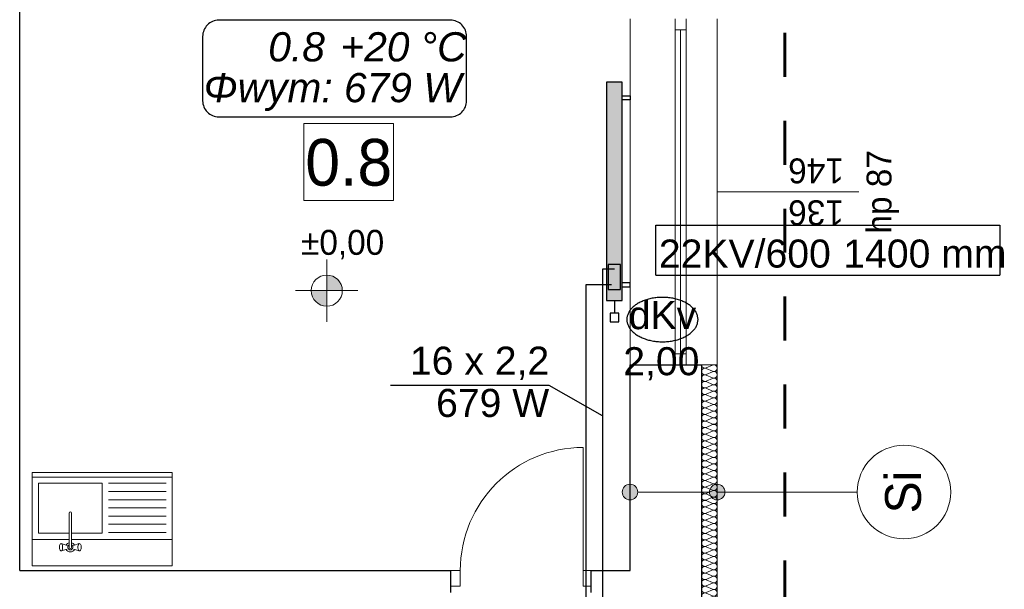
# Model space of a CAD drawing. Extents: x -497945 to -454853, y -17656 to 94650.
# Tile 21 of 62: x -485110 to -478786, y 42605 to 46259. Entities that reach past the tile are written whole.
import ezdxf
from ezdxf.lldxf.tags import DXFTag

# ---------------------------------------------------------------- set-up
doc = ezdxf.new("R2010")
doc.units = 0
doc.header["$MEASUREMENT"] = 0
doc.set_wipeout_variables(frame=1)
doc.linetypes.add('Dashed', pattern=[564.444447, 282.222223, -282.222223])
doc.layers.get('0').update_dxf_attribs({"color": 252})
for name, color, linetype in [('Arch opisy', 252, 'Continuous'), ('Inwent Izolacje', 252, 'Continuous'), ('INWENT RZĘDNE', 252, 'Continuous'), ('IS_Text_Armatury_podłączeniowej_grz._dolnozas.', 7, 'Continuous'), ('IS_Text_Armatury_Therm', 7, 'Continuous'), ('IS_Text_Konstrukcji', 7, 'Continuous'), ('IS_Text_Odbiornikow_Therm', 7, 'Continuous')]:
    doc.layers.add(name, color=color, linetype=linetype)
for name, color, linetype, lineweight in [('Arch opisy_Nr_Pióra__1', 252, 'Continuous', 25), ('Arch opisy_Nr_Pióra__21', 252, 'Continuous', 9), ('Inwent Izolacje_Nr_Pióra__2', 252, 'Continuous', 13), ('INWENT OPISY_Nr_Pióra__21', 252, 'Continuous', 9), ('INWENT RZĘDNE_Nr_Pióra__21', 252, 'Continuous', 9), ('INWENT wyposarzenie_Nr_Pióra__21', 252, 'Continuous', 9), ('INWENT. DRZWI_Nr_Pióra__5', 252, 'Continuous', 13), ('INWENT. OKNA_Nr_Pióra__21', 252, 'Continuous', 9), ('INWENT. OKNA_Nr_Pióra__5', 252, 'Continuous', 13), ('INWENT.ŚCIANY_Nr_Pióra__1', 252, 'Continuous', 25), ('INWENT.ŚCIANY_Nr_Pióra__20', 252, 'Continuous', 60), ('INWENT.ŚCIANY_Nr_Pióra__21', 252, 'Continuous', 9), ('INWENT.ŚCIANY_Nr_Pióra__3', 252, 'Continuous', 13)]:
    doc.layers.add(name, color=color, linetype=linetype, lineweight=lineweight)
for name, color, linetype, true_color in [('IS_Armatura_podłączeniowa_grz._dolnozas.', 7, 'SOLID', 0x000000), ('IS_Armatura_Therm', 7, 'SOLID', 0x000000), ('IS_Grafika', 7, 'SOLID', 0x000000), ('IS_Grzejniki_Plan_rzut', 7, 'SOLID', 0x000000), ('IS_Opisy_działek_Therm', 7, 'SOLID', 0x000000), ('IS_Powrót', 5, 'DASH', 0x0000ff), ('IS_Zasilanie', 1, 'SOLID', 0xff0000)]:
    doc.layers.add(name, color=color, linetype=linetype, true_color=true_color)
doc.styles.add('GENERATED_STYLE_1', font='txt')
doc.styles.add('GENERATED_STYLE_3', font='txt')
doc.styles.add('GENERATED_STYLE_5', font='txt')
doc.styles.get("Standard").update_dxf_attribs({"font": 'txt', "bigfont": 'BIGFONT.SHX'})
tags = doc.linetypes.add('DASH', pattern=[15, 10, -5]).pattern_tags.tags
tags[6:7] = [DXFTag(74, 4), DXFTag(75, 0), DXFTag(340, '0'), DXFTag(46, 0.0), DXFTag(50, 0.0), DXFTag(44, 0.0), DXFTag(45, 0.0)]
tags[4:5] = [DXFTag(74, 4), DXFTag(75, 0), DXFTag(340, '0'), DXFTag(46, 0.0), DXFTag(50, 0.0), DXFTag(44, 0.0), DXFTag(45, 0.0)]
tags = doc.linetypes.add('SOLID', pattern=[10, 10, 0]).pattern_tags.tags
tags[6:7] = [DXFTag(74, 4), DXFTag(75, 0), DXFTag(340, '0'), DXFTag(46, 0.0), DXFTag(50, 0.0), DXFTag(44, 0.0), DXFTag(45, 0.0)]
tags[4:5] = [DXFTag(74, 4), DXFTag(75, 0), DXFTag(340, '0'), DXFTag(46, 0.0), DXFTag(50, 0.0), DXFTag(44, 0.0), DXFTag(45, 0.0)]

# ---------------------------------------------------------------- blocks, each defined once
blk = doc.blocks.new('Izolacja cieplna 14_145', base_point=(-480730.2, 44044.5))
at = {"layer": 'Inwent Izolacje_Nr_Pióra__2', "linetype": 'Continuous'}
for p, q in [((-480660, 44042.8), (-480700.4, 44025.1)), ((-480700.4, 44021.6), (-480660, 44003.9)), ((-480660, 44000.4), (-480700.4, 43982.7)), ((-480700.4, 43979.2), (-480660, 43961.5)), ((-480660, 43958), (-480700.4, 43940.3)), ((-480700.4, 43936.8), (-480660, 43919.1)), ((-480660, 43915.6), (-480700.4, 43897.9)), ((-480700.4, 43894.4), (-480660, 43876.7)), ((-480660, 43873.2), (-480700.4, 43855.5)), ((-480700.4, 43852), (-480660, 43834.3)), ((-480660, 43830.8), (-480700.4, 43813.1)), ((-480700.4, 43809.6), (-480660, 43791.9)), ((-480660, 43788.4), (-480700.4, 43770.7)), ((-480700.4, 43767.2), (-480660, 43749.5)), ((-480660, 43746), (-480700.4, 43728.3)), ((-480700.4, 43724.8), (-480660, 43707.1)), ((-480660, 43703.6), (-480700.4, 43685.9)), ((-480700.4, 43682.4), (-480660, 43664.7)), ((-480660, 43661.2), (-480700.4, 43643.5)), ((-480700.4, 43640), (-480660, 43622.3)), ((-480660, 43618.8), (-480700.4, 43601.1)), ((-480700.4, 43597.6), (-480660, 43579.9)), ((-480660, 43576.4), (-480700.4, 43558.7)), ((-480700.4, 43555.2), (-480660, 43537.5)), ((-480660, 43534), (-480700.4, 43516.3)), ((-480700.4, 43512.8), (-480660, 43495.1)), ((-480660, 43491.6), (-480700.4, 43473.9)), ((-480700.4, 43470.4), (-480660, 43452.7)), ((-480660, 43449.2), (-480700.4, 43431.5)), ((-480700.4, 43428), (-480660, 43410.3)), ((-480660, 43406.8), (-480700.4, 43389.1)), ((-480700.4, 43385.6), (-480660, 43367.9)), ((-480660, 43364.4), (-480700.4, 43346.7)), ((-480700.4, 43343.2), (-480660, 43325.5)), ((-480660, 43322), (-480700.4, 43304.3)), ((-480700.4, 43300.8), (-480660, 43283.1)), ((-480660, 43279.6), (-480700.4, 43261.9)), ((-480700.4, 43258.4), (-480660, 43240.7)), ((-480660, 43237.2), (-480700.4, 43219.5)), ((-480700.4, 43216), (-480660, 43198.3)), ((-480660, 43194.8), (-480700.4, 43177.1)), ((-480700.4, 43173.6), (-480660, 43155.9)), ((-480660, 43152.4), (-480700.4, 43134.7)), ((-480700.4, 43131.2), (-480660, 43113.5)), ((-480660, 43110), (-480700.4, 43092.3)), ((-480700.4, 43088.8), (-480660, 43071.1)), ((-480660, 43067.6), (-480700.4, 43049.9)), ((-480700.4, 43046.4), (-480660, 43028.7)), ((-480660, 43025.2), (-480700.4, 43007.5)), ((-480700.4, 43004), (-480660, 42986.3)), ((-480660, 42982.8), (-480700.4, 42965.1)), ((-480700.4, 42961.6), (-480660, 42943.9)), ((-480660, 42940.4), (-480700.4, 42922.7)), ((-480700.4, 42919.2), (-480660, 42901.5)), ((-480660, 42898), (-480700.4, 42880.3)), ((-480700.4, 42876.8), (-480660, 42859.1)), ((-480660, 42855.6), (-480700.4, 42837.9)), ((-480700.4, 42834.4), (-480660, 42816.7)), ((-480660, 42813.2), (-480700.4, 42795.5)), ((-480700.4, 42792), (-480660, 42774.3)), ((-480660, 42770.8), (-480700.4, 42753.1)), ((-480700.4, 42749.6), (-480660, 42731.9)), ((-480660, 42728.4), (-480700.4, 42710.7)), ((-480700.4, 42707.2), (-480660, 42689.5)), ((-480660, 42686), (-480700.4, 42668.3)), ((-480700.4, 42664.8), (-480660, 42647.1)), ((-480660, 42643.6), (-480700.4, 42625.9)), ((-480700.4, 42622.4), (-480660, 42604.7)), ((-480660, 42601.2), (-480700.4, 42583.5)), ((-480700.4, 42580), (-480660, 42562.3)), ((-480660, 42558.8), (-480700.4, 42541.1)), ((-480700.4, 42537.6), (-480660, 42519.9)), ((-480660, 42516.4), (-480700.4, 42498.7)), ((-480700.4, 42495.2), (-480660, 42477.5)), ((-480660, 42474), (-480700.4, 42456.3)), ((-480700.4, 42452.8), (-480660, 42435.1)), ((-480660, 42431.6), (-480700.4, 42413.9)), ((-480700.4, 42410.4), (-480660, 42392.7)), ((-480660, 42389.2), (-480700.4, 42371.5)), ((-480700.4, 42368), (-480660, 42350.3)), ((-480660, 42346.8), (-480700.4, 42329.1)), ((-480700.4, 42325.6), (-480660, 42307.9)), ((-480660, 42304.4), (-480700.4, 42286.7)), ((-480700.4, 42283.2), (-480660, 42265.5)), ((-480660, 42262), (-480700.4, 42244.3)), ((-480700.4, 42240.8), (-480660, 42223.1)), ((-480660, 42219.6), (-480700.4, 42201.9)), ((-480700.4, 42198.4), (-480660, 42180.7)), ((-480660, 42177.2), (-480700.4, 42159.5)), ((-480700.4, 42156), (-480660, 42138.3)), ((-480660, 42134.8), (-480700.4, 42117.1)), ((-480700.4, 42113.6), (-480660, 42095.9)), ((-480660, 42092.4), (-480700.4, 42074.7)), ((-480700.4, 42071.2), (-480660, 42053.5)), ((-480660, 42050), (-480700.4, 42032.3)), ((-480700.4, 42028.8), (-480660, 42011.1)), ((-480660, 42007.6), (-480700.4, 41989.9)), ((-480700.4, 41986.4), (-480660, 41968.7)), ((-480660, 41965.2), (-480700.4, 41947.5)), ((-480700.4, 41944), (-480660, 41926.3))]:
    blk.add_line(p, q, dxfattribs=at)
for centre, start_param, end_param in [((-480708.9, 44002.1), 1.158004, 5.125183), ((-480708.9, 44044.5), 3.141593, 5.125182), ((-480651.5, 44023.3), 4.299595, 8.266775), ((-480708.9, 43959.7), 1.158004, 5.125183), ((-480651.5, 43980.9), 4.299595, 8.266775), ((-480651.5, 43938.5), 4.299595, 8.266775), ((-480708.9, 43917.3), 1.158004, 5.125183), ((-480708.9, 43874.9), 1.158004, 5.125183), ((-480651.5, 43896.1), 4.299595, 8.266775), ((-480708.9, 43832.5), 1.158004, 5.125183), ((-480651.5, 43853.7), 4.299595, 8.266775), ((-480651.5, 43811.3), 4.299595, 8.266775), ((-480708.9, 43790.1), 1.158004, 5.125183), ((-480708.9, 43747.7), 1.158004, 5.125183), ((-480651.5, 43768.9), 4.299595, 8.266775), ((-480708.9, 43705.3), 1.158004, 5.125183), ((-480651.5, 43726.5), 4.299595, 8.266775), ((-480651.5, 43684.1), 4.299595, 8.266775), ((-480708.9, 43662.9), 1.158004, 5.125183), ((-480708.9, 43620.5), 1.158004, 5.125183), ((-480651.5, 43641.7), 4.299595, 8.266775), ((-480708.9, 43578.1), 1.158004, 5.125183), ((-480651.5, 43599.3), 4.299595, 8.266775), ((-480651.5, 43556.9), 4.299595, 8.266775), ((-480708.9, 43535.7), 1.158004, 5.125183), ((-480708.9, 43493.3), 1.158004, 5.125183), ((-480651.5, 43514.5), 4.299595, 8.266775), ((-480708.9, 43450.9), 1.158004, 5.125183), ((-480651.5, 43472.1), 4.299595, 8.266775), ((-480651.5, 43429.7), 4.299595, 8.266775), ((-480708.9, 43408.5), 1.158004, 5.125183), ((-480708.9, 43366.1), 1.158004, 5.125183), ((-480651.5, 43387.3), 4.299595, 8.266775), ((-480708.9, 43323.7), 1.158004, 5.125183), ((-480651.5, 43344.9), 4.299595, 8.266775), ((-480651.5, 43302.5), 4.299595, 8.266775), ((-480708.9, 43281.3), 1.158004, 5.125183), ((-480708.9, 43238.9), 1.158004, 5.125183), ((-480651.5, 43260.1), 4.299595, 8.266775), ((-480708.9, 43196.5), 1.158004, 5.125183), ((-480651.5, 43217.7), 4.299595, 8.266775), ((-480651.5, 43175.3), 4.299595, 8.266775), ((-480708.9, 43154.1), 1.158004, 5.125183), ((-480708.9, 43111.7), 1.158004, 5.125183), ((-480651.5, 43132.9), 4.299595, 8.266775), ((-480708.9, 43069.3), 1.158004, 5.125183), ((-480651.5, 43090.5), 4.299595, 8.266775), ((-480651.5, 43048.1), 4.299595, 8.266775), ((-480708.9, 43026.9), 1.158004, 5.125183), ((-480708.9, 42984.5), 1.158004, 5.125183), ((-480651.5, 43005.7), 4.299595, 8.266775), ((-480708.9, 42942.1), 1.158004, 5.125183), ((-480651.5, 42963.3), 4.299595, 8.266775), ((-480651.5, 42920.9), 4.299595, 8.266775), ((-480708.9, 42899.7), 1.158004, 5.125183), ((-480708.9, 42857.3), 1.158004, 5.125183), ((-480651.5, 42878.5), 4.299595, 8.266775), ((-480708.9, 42814.9), 1.158004, 5.125183), ((-480651.5, 42836.1), 4.299595, 8.266775), ((-480651.5, 42793.7), 4.299595, 8.266775), ((-480708.9, 42772.5), 1.158004, 5.125183), ((-480708.9, 42730.1), 1.158004, 5.125183), ((-480651.5, 42751.3), 4.299595, 8.266775), ((-480708.9, 42687.7), 1.158004, 5.125183), ((-480651.5, 42708.9), 4.299595, 8.266775), ((-480651.5, 42666.5), 4.299595, 8.266775), ((-480708.9, 42645.3), 1.158004, 5.125183), ((-480708.9, 42602.9), 1.158004, 5.125183), ((-480651.5, 42624.1), 4.299595, 8.266775), ((-480708.9, 42560.5), 1.158004, 5.125183), ((-480651.5, 42581.7), 4.299595, 8.266775), ((-480651.5, 42539.3), 4.299595, 8.266775), ((-480708.9, 42518.1), 1.158004, 5.125183), ((-480708.9, 42475.7), 1.158004, 5.125183), ((-480651.5, 42496.9), 4.299595, 8.266775), ((-480708.9, 42433.3), 1.158004, 5.125183), ((-480651.5, 42454.5), 4.299595, 8.266775), ((-480651.5, 42412.1), 4.299595, 8.266775), ((-480708.9, 42390.9), 1.158004, 5.125183), ((-480708.9, 42348.5), 1.158004, 5.125183), ((-480651.5, 42369.7), 4.299595, 8.266775), ((-480708.9, 42306.1), 1.158004, 5.125183), ((-480651.5, 42327.3), 4.299595, 8.266775), ((-480651.5, 42284.9), 4.299595, 8.266775), ((-480708.9, 42263.7), 1.158004, 5.125183), ((-480651.5, 42242.5), 4.299595, 8.266775), ((-480708.9, 42221.3), 1.158004, 5.125183), ((-480708.9, 42178.9), 1.158004, 5.125183), ((-480651.5, 42200.1), 4.299595, 8.266775), ((-480708.9, 42136.5), 1.158004, 5.125183), ((-480651.5, 42157.7), 4.299595, 8.266775), ((-480651.5, 42115.3), 4.299595, 8.266775), ((-480708.9, 42094.1), 1.158004, 5.125183), ((-480708.9, 42051.7), 1.158004, 5.125183), ((-480651.5, 42072.9), 4.299595, 8.266775), ((-480708.9, 42009.3), 1.158004, 5.125183), ((-480651.5, 42030.5), 4.299595, 8.266775), ((-480651.5, 41988.1), 4.299595, 8.266775), ((-480708.9, 41966.9), 1.158004, 5.125183), ((-480708.9, 41924.5), 1.158004, 3.141593), ((-480651.5, 41945.7), 4.299595, 8.266775)]:
    blk.add_ellipse(centre, major_axis=(21.3, 0), ratio=0.996812, start_param=start_param, end_param=end_param, dxfattribs=at)
blk = doc.blocks.new('Koty wysokościowe_9', base_point=(-483138, 44520.8))
at = {"layer": 'INWENT RZĘDNE_Nr_Pióra__21', "linetype": 'Continuous'}
for points in [[(-483138, 44520.8), (-483038, 44520.8), (-483045.6, 44559), (-483067.3, 44591.5), (-483099.8, 44613.1), (-483138, 44620.8)], [(-483138, 44520.8), (-483238, 44520.8), (-483230.4, 44482.5), (-483208.7, 44450), (-483176.3, 44428.4), (-483138, 44420.8)]]:
    blk.add_hatch(color=256, dxfattribs=at).paths.add_polyline_path(points, flags=0)
for p, q in [((-483138, 44320.8), (-483138, 44720.8)), ((-483338, 44520.8), (-482938, 44520.8))]:
    blk.add_line(p, q, dxfattribs=at)
blk.add_circle((-483138, 44520.8), 100, dxfattribs=at)
at = {"layer": 'INWENT RZĘDNE_Nr_Pióra__21', "insert": (-483302.8, 44720.8), "char_height": 160, "attachment_point": 7, "style": 'GENERATED_STYLE_1'}
blk.add_mtext('{±0,00}', dxfattribs=at)
blk = doc.blocks.new('Linia_101', base_point=(-481190.2, 43228.4))
at = {"layer": 'Arch opisy_Nr_Pióra__21', "linetype": 'Continuous'}
for points in [[(-481140.2, 43228.4), (-481144, 43247.5), (-481154.8, 43263.7), (-481171.1, 43274.5), (-481190.2, 43278.4), (-481209.3, 43274.5), (-481225.5, 43263.7), (-481236.4, 43247.5), (-481240.2, 43228.4), (-481236.4, 43209.2), (-481225.5, 43193), (-481209.3, 43182.2), (-481190.2, 43178.4), (-481171.1, 43182.2), (-481154.8, 43193), (-481144, 43209.2)], [(-480580.2, 43228.4), (-480584, 43247.5), (-480594.8, 43263.7), (-480611.1, 43274.5), (-480630.2, 43278.4), (-480649.3, 43274.5), (-480665.5, 43263.7), (-480676.4, 43247.5), (-480680.2, 43228.4), (-480676.4, 43209.2), (-480665.5, 43193), (-480649.3, 43182.2), (-480630.2, 43178.4), (-480611.1, 43182.2), (-480594.8, 43193), (-480584, 43209.2)]]:
    blk.add_hatch(color=256, dxfattribs=at).paths.add_polyline_path(points, flags=0)
blk.add_line((-481140.2, 43228.4), (-480680.2, 43228.4), dxfattribs=at)
for centre in [(-481190.2, 43228.4), (-480630.2, 43228.4)]:
    blk.add_circle(centre, 50, dxfattribs=at)
blk = doc.blocks.new('Linia_102', base_point=(-480630.2, 43228.4))
at = {"layer": 'Arch opisy_Nr_Pióra__21', "linetype": 'Continuous'}
blk.add_line((-480630.2, 43228.4), (-479730.4, 43228.4), dxfattribs=at)
blk.add_circle((-479430.4, 43228.4), 300, dxfattribs=at)
blk = doc.blocks.new('A$C685E8BDF')
at = {"layer": 'INWENT wyposarzenie_Nr_Pióra__21', "color": 252, "linetype": 'Continuous'}
for p, q in [((-13200, 14990), (-13200, 14940)), ((-13200, 14990), (-12300, 14990)), ((-13200, 14990), (-13200, 14390)), ((-12300, 14990), (-12300, 14940)), ((-12300, 14990), (-12300, 14390)), ((-13200, 14960), (-12300, 14960)), ((-13200, 14560), (-13200, 14960)), ((-12300, 14960), (-12300, 14560)), ((-13160, 14920), (-13160, 14600)), ((-12750, 14920), (-13160, 14920)), ((-12750, 14600), (-12750, 14920)), ((-12710, 14920), (-12340, 14920)), ((-12710, 14867.5), (-12340, 14867.5)), ((-12710, 14815), (-12340, 14815)), ((-12710, 14762.5), (-12340, 14762.5)), ((-12962.9, 14508.6), (-12962.9, 14728.9)), ((-12947.1, 14728.9), (-12947.1, 14508.6)), ((-12710, 14710), (-12340, 14710)), ((-12710, 14657.5), (-12340, 14657.5)), ((-12962.9, 14560), (-13200, 14560)), ((-13160, 14600), (-12962.9, 14600)), ((-12947.1, 14600), (-12750, 14600)), ((-12300, 14560), (-12947.1, 14560)), ((-12710, 14605), (-12340, 14605)), ((-13025, 14513.5), (-13024.1, 14520)), ((-13025, 14506.5), (-13025, 14513.5)), ((-13024.1, 14500), (-13025, 14506.5)), ((-13024.1, 14520), (-13022.6, 14525.3)), ((-13022.6, 14494.7), (-13024.1, 14500)), ((-13022.6, 14525.3), (-13020.6, 14528.8)), ((-13020.6, 14491.2), (-13022.6, 14494.7)), ((-13015.4, 14532.6), (-13020.6, 14528.8)), ((-13015.4, 14487.4), (-13020.6, 14491.2)), ((-13015.4, 14532.6), (-13012.6, 14534)), ((-13012.6, 14486), (-13015.4, 14487.4)), ((-13012.6, 14534), (-13009.8, 14532.6)), ((-12975.1, 14522), (-13012.6, 14534)), ((-12975.1, 14498), (-13012.6, 14486)), ((-13009.8, 14487.4), (-13012.6, 14486)), ((-13009.8, 14532.6), (-13007.3, 14528.4)), ((-13007.3, 14491.6), (-13009.8, 14487.4)), ((-13007.3, 14528.4), (-13005.5, 14522)), ((-13005.5, 14498), (-13007.3, 14491.6)), ((-13005.5, 14522), (-13004.5, 14514.2)), ((-13004.5, 14505.8), (-13005.5, 14498)), ((-13004.5, 14514.2), (-13004.5, 14505.8)), ((-12934.9, 14522), (-12897.4, 14534)), ((-12934.9, 14498), (-12897.4, 14486)), ((-12905.5, 14514.2), (-12904.5, 14522)), ((-12905.5, 14505.8), (-12905.5, 14514.2)), ((-12904.5, 14498), (-12905.5, 14505.8)), ((-12904.5, 14522), (-12902.7, 14528.4)), ((-12902.7, 14491.6), (-12904.5, 14498)), ((-12902.7, 14528.4), (-12900.2, 14532.6)), ((-12900.2, 14487.4), (-12902.7, 14491.6)), ((-12900.2, 14532.6), (-12897.4, 14534)), ((-12897.4, 14486), (-12900.2, 14487.4)), ((-12897.4, 14534), (-12894.6, 14532.6)), ((-12894.6, 14487.4), (-12897.4, 14486)), ((-12894.6, 14532.6), (-12889.4, 14528.8)), ((-12894.6, 14487.4), (-12889.4, 14491.2)), ((-12889.4, 14528.8), (-12887.4, 14525.3)), ((-12887.4, 14494.7), (-12889.4, 14491.2)), ((-12887.4, 14525.3), (-12885.9, 14520)), ((-12885.9, 14500), (-12887.4, 14494.7)), ((-12885.9, 14520), (-12885, 14513.5)), ((-12885, 14506.5), (-12885.9, 14500)), ((-12885, 14513.5), (-12885, 14506.5)), ((-12300, 14390), (-13200, 14390))]:
    blk.add_line(p, q, dxfattribs=at)
for centre, radius, start, end in [((-12955, 14728.9), 7.88, 0, 180), ((-12955, 14510), 30, 105.22531, 152.02347), ((-12955, 14510), 30, 207.97653, 332.02347), ((-12955, 14510), 16.8, 118.05488, 61.94512), ((-12955, 14510), 8, 190, 350), ((-12955, 14510), 30, 27.97653, 74.77469)]:
    blk.add_arc(centre, radius, start, end, dxfattribs=at)
at = {"layer": 'INWENT. DRZWI_Nr_Pióra__5', "color": 252, "linetype": 'Continuous'}
for p, q in [((-9660, 14360), (-9660, 15150)), ((-10510, 14360), (-10450, 14360)), ((-10450, 14360), (-10450, 14260)), ((-9610, 14360), (-9660, 14360)), ((-9660, 14360), (-9660, 14260)), ((-10450, 14260), (-10510, 14260)), ((-9660, 14260), (-9610, 14260))]:
    blk.add_line(p, q, dxfattribs=at)
blk.add_arc((-9660, 14360), 790, 90, 180, dxfattribs=at)
at = {"layer": 'INWENT. OKNA_Nr_Pióra__5', "color": 252, "linetype": 'Continuous'}
for p, q in [((-9070, 15680), (-9070, 17900)), ((-9000, 15680), (-9000, 17900)), ((-9070, 17830), (-9000, 17830)), ((-9035, 15750), (-9035, 17830)), ((-8800, 16790), (-7890, 16790)), ((-9070, 15750), (-9000, 15750)), ((-9070, 15680), (-9000, 15680))]:
    blk.add_line(p, q, dxfattribs=at)
at = {"layer": 'INWENT.ŚCIANY_Nr_Pióra__1', "color": 252, "linetype": 'Continuous'}
for p, q in [((-13280, 14360), (-13280, 18240)), ((-9360, 14360), (-9360, 15680)), ((-9360, 15680), (-8900, 15680)), ((-8900, 15680), (-8900, 13560)), ((-13280, 14360), (-10510, 14360)), ((-10510, 14220), (-10510, 14360)), ((-9610, 14220), (-9610, 14360)), ((-9610, 14360), (-9360, 14360))]:
    blk.add_line(p, q, dxfattribs=at)
at = {"layer": 'INWENT.ŚCIANY_Nr_Pióra__20', "color": 252, "linetype": 'Dashed'}
blk.add_line((-8366.5, 13577.7), (-8366.5, 18719.4), dxfattribs=at)
at = {"layer": 'INWENT.ŚCIANY_Nr_Pióra__21', "color": 252, "linetype": 'Continuous'}
for p, q in [((-9360, 15680), (-9360, 17900)), ((-8800, 15680), (-8800, 17900))]:
    blk.add_line(p, q, dxfattribs=at)
at = {"layer": 'INWENT.ŚCIANY_Nr_Pióra__3', "color": 252, "linetype": 'Continuous'}
for p, q in [((-8800, 15680), (-8900, 15680)), ((-8800, 13560), (-8800, 15680))]:
    blk.add_line(p, q, dxfattribs=at)
at = {"layer": 'Arch opisy', "color": 252, "linetype": 'Continuous'}
for name, p in [('Linia_102', (-8800, 14863.8)), ('Linia_101', (-9360, 14863.8))]:
    blk.add_blockref(name, p, dxfattribs=at)
at = {"layer": 'Inwent Izolacje', "color": 252, "linetype": 'Continuous', "lineweight": 13}
blk.add_blockref('Izolacja cieplna 14_145', (-8900, 15680), dxfattribs=at)
at = {"layer": 'INWENT RZĘDNE', "color": 252}
blk.add_blockref('Koty wysokościowe_9', (-11307.8, 16156.2), dxfattribs=at)
at = {"layer": 'Arch opisy_Nr_Pióra__1', "color": 252, "linetype": 'Continuous', "insert": (-7721.6, 14863.8), "char_height": 230, "attachment_point": 2, "rotation": 90, "style": 'GENERATED_STYLE_5'}
blk.add_mtext('{Si}', dxfattribs=at)
at = {"layer": 'INWENT. OKNA_Nr_Pióra__21', "color": 252, "linetype": 'Continuous', "insert": (-7840.6, 16790), "char_height": 160, "attachment_point": 2, "rotation": 90, "style": 'GENERATED_STYLE_5'}
blk.add_mtext('{hp 87}', dxfattribs=at)
at = {"layer": 'INWENT. OKNA_Nr_Pióra__21', "color": 252, "linetype": 'Continuous', "insert": (-8165, 16575.8), "char_height": 160, "width": 709.227, "attachment_point": 2, "rotation": 180, "line_spacing_factor": 1.007581, "style": 'GENERATED_STYLE_5'}
blk.add_mtext('{136\\P146}', dxfattribs=at)
at = {"color": 252, "linetype": 'Continuous', "ltscale": 1940483.323838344}
blk.add_wipeout([(-11454.7, 17227.6), (-10878.7, 17227.6), (-10878.7, 16733.5), (-11454.7, 16733.5)], dxfattribs=at).dxf.layer = 'INWENT OPISY_Nr_Pióra__21'
at = {"layer": 'INWENT OPISY_Nr_Pióra__21', "color": 252, "linetype": 'Continuous', "flags": 128}
blk.add_lwpolyline([(-11454.7, 17227.6), (-10878.7, 17227.6), (-10878.7, 16733.5), (-11454.7, 16733.5)], close=True, dxfattribs=at)
at = {"layer": 'INWENT OPISY_Nr_Pióra__21', "color": 252, "linetype": 'Continuous', "insert": (-11166.7, 16825.3), "char_height": 300, "attachment_point": 8, "style": 'GENERATED_STYLE_3'}
blk.add_mtext('{0.8 }', dxfattribs=at)

msp = doc.modelspace()

# ---------------------------------------------------------------- block references
msp.add_blockref('A$C685E8BDF', (-471830.2, 28364.5))

# ---------------------------------------------------------------- next in the draw order: hatches: boundary and pattern name
at = {"layer": 'IS_Grzejniki_Plan_rzut', "ltscale": 10}
msp.add_hatch(color=1, dxfattribs=at).paths.add_polyline_path([(-481240.2, 44458.4), (-481240.2, 45858.4), (-481340.2, 45858.4), (-481340.2, 44458.4)])

# ---------------------------------------------------------------- next in the draw order: linework, layer by layer
at = {"layer": 'IS_Armatura_podłączeniowa_grz._dolnozas.', "ltscale": 10}
for p, q in [((-481250.2, 44688.4), (-481330.2, 44688.4)), ((-481330.2, 44688.4), (-481330.2, 44528.4)), ((-481250.2, 44528.4), (-481250.2, 44688.4)), ((-481330.2, 44528.4), (-481250.2, 44528.4)), ((-481250.2, 44528.4), (-481250.2, 44528.4))]:
    msp.add_line(p, q, dxfattribs=at)
at = {"layer": 'IS_Armatura_Therm', "ltscale": 10}
for p, q in [((-481290.2, 44458.4), (-481290.2, 44375.9)), ((-481317.7, 44375.9), (-481317.7, 44320.9)), ((-481262.7, 44375.9), (-481317.7, 44375.9)), ((-481262.7, 44320.9), (-481262.7, 44375.9)), ((-481317.7, 44320.9), (-481262.7, 44320.9))]:
    msp.add_line(p, q, dxfattribs=at)
at = {"layer": 'IS_Grafika', "ltscale": 10}
for points, knots in [([(-480981.8, 44477.6), (-480993.1, 44477.6), (-481015.2, 44476.6), (-481047.5, 44472.2), (-481077.9, 44465), (-481106, 44455.3), (-481131.6, 44443.4), (-481154.2, 44429.4), (-481173.7, 44413.6), (-481189.5, 44396), (-481201.3, 44376.9), (-481208.7, 44356.5), (-481210.4, 44342.3), (-481210.4, 44335.2)], [0, 0, 0, 0, 33.820751, 66.377485, 97.574694, 127.310825, 155.494451, 182.06523, 207.022198, 230.462212, 252.629435, 273.96892, 295.161092, 295.161092, 295.161092, 295.161092]), ([(-480753.2, 44335.2), (-480753.2, 44342.3), (-480754.9, 44356.5), (-480762.3, 44376.9), (-480774.1, 44396), (-480789.9, 44413.6), (-480809.4, 44429.4), (-480832, 44443.4), (-480857.6, 44455.3), (-480885.7, 44465), (-480916.1, 44472.2), (-480948.4, 44476.6), (-480970.5, 44477.6), (-480981.8, 44477.6)], [0, 0, 0, 0, 21.192173, 42.531657, 64.69888, 88.138895, 113.095862, 139.666641, 167.850267, 197.586398, 228.783608, 261.340341, 295.161092, 295.161092, 295.161092, 295.161092]), ([(-481210.4, 44335.2), (-481210.4, 44328.1), (-481208.7, 44313.9), (-481201.3, 44293.5), (-481189.5, 44274.4), (-481173.7, 44256.8), (-481154.2, 44241), (-481131.6, 44227), (-481106, 44215.1), (-481077.9, 44205.4), (-481047.5, 44198.2), (-481015.2, 44193.8), (-480993.1, 44192.8), (-480981.8, 44192.8)], [0, 0, 0, 0, 21.192173, 42.531657, 64.69888, 88.138895, 113.095862, 139.666641, 167.850267, 197.586398, 228.783608, 261.340341, 295.161092, 295.161092, 295.161092, 295.161092]), ([(-480981.8, 44192.8), (-480970.5, 44192.8), (-480948.4, 44193.8), (-480916.1, 44198.2), (-480885.7, 44205.4), (-480857.6, 44215.1), (-480832, 44227), (-480809.4, 44241), (-480789.9, 44256.8), (-480774.1, 44274.4), (-480762.3, 44293.5), (-480754.9, 44313.9), (-480753.2, 44328.1), (-480753.2, 44335.2)], [0, 0, 0, 0, 33.820751, 66.377485, 97.574694, 127.310825, 155.494451, 182.06523, 207.022198, 230.462212, 252.629435, 273.96892, 295.161092, 295.161092, 295.161092, 295.161092])]:
    msp.add_open_spline(points, degree=3, knots=knots, dxfattribs=at)
at = {"layer": 'IS_Grzejniki_Plan_rzut', "color": 1, "ltscale": 10}
for p, q in [((-481240.2, 45858.4), (-481340.2, 45858.4)), ((-481340.2, 45858.4), (-481340.2, 44458.4)), ((-481240.2, 44458.4), (-481240.2, 45858.4)), ((-481240.2, 45770.9), (-481190.2, 45770.9)), ((-481190.2, 45745.9), (-481240.2, 45745.9)), ((-481190.2, 45770.9), (-481190.2, 45745.9)), ((-481190.2, 44570.9), (-481240.2, 44570.9)), ((-481240.2, 44545.9), (-481190.2, 44545.9)), ((-481190.2, 44545.9), (-481190.2, 44570.9)), ((-481340.2, 44458.4), (-481240.2, 44458.4)), ((-481240.2, 44458.4), (-481240.2, 44458.4))]:
    msp.add_line(p, q, dxfattribs=at)
at = {"layer": 'IS_Opisy_działek_Therm', "ltscale": 10}
for p, q in [((-481709.1, 43911.8), (-482729.1, 43911.8)), ((-481366.7, 43717.8), (-481709.1, 43911.8))]:
    msp.add_line(p, q, dxfattribs=at)
at = {"layer": 'IS_Powrót', "color": 5, "ltscale": 10}
for p, q in [((-481308.8, 44558.4), (-481474.2, 44558.4)), ((-481474.2, 44558.4), (-481474.2, 40769.4))]:
    msp.add_line(p, q, dxfattribs=at)
at = {"layer": 'IS_Text_Konstrukcji', "color": 18, "linetype": 'SOLID', "ltscale": 10, "true_color": 0x000000}
msp.add_lwpolyline([(-483831.7, 45635.6), (-482343.3, 45635.6, 0.414214), (-482240, 45738.9), (-482240, 46152.2, 0.414214), (-482343.3, 46255.6), (-483831.7, 46255.6, 0.414214), (-483935, 46152.2), (-483935, 45738.9, 0.414214), (-483831.7, 45635.6)], format="xyb", dxfattribs=at)
at = {"layer": 'IS_Text_Odbiornikow_Therm', "color": 18, "linetype": 'SOLID', "ltscale": 10, "true_color": 0x000000}
for p, q in [((-481024.8, 44620), (-481024.8, 44940)), ((-481024.8, 44940), (-478814.8, 44940)), ((-478814.8, 44940), (-478814.8, 44620)), ((-481024.8, 44620), (-478814.8, 44620))]:
    msp.add_line(p, q, dxfattribs=at)
at = {"layer": 'IS_Zasilanie', "color": 1, "ltscale": 10}
for p, q in [((-481290.2, 44658.4), (-481366.7, 44658.4)), ((-481366.7, 44658.4), (-481366.7, 40869.4))]:
    msp.add_line(p, q, dxfattribs=at)

# ---------------------------------------------------------------- next in the draw order: texts
at = {"layer": 'IS_Grafika', "ltscale": 10, "insert": (-480981.8, 44453.6), "char_height": 180, "attachment_point": 2}
msp.add_mtext('\\fArial|b0|i0;dKv', dxfattribs=at)
at = {"layer": 'IS_Opisy_działek_Therm', "ltscale": 10, "char_height": 180}
for s, insert, attachment_point in [('\\fArial|b0|i0;16 x 2,2', (-481709.1, 43947.8), 9), ('\\fArial|b0|i0;679 W', (-481709.1, 43890.2), 3), ('\\fArial|b0|i0;', (-481709.1, 43947.8), 9), ('\\fArial|b0|i0;', (-481709.1, 43890.2), 3), ('\\fArial|b0|i0;', (-482739.1, 43797.8), 9), ('\\fArial|b0|i0;', (-482739.1, 43797.8), 9)]:
    msp.add_mtext(s, dxfattribs=dict(at, insert=insert, attachment_point=attachment_point))
at = {"layer": 'IS_Text_Armatury_podłączeniowej_grz._dolnozas.', "color": 18, "linetype": 'SOLID', "ltscale": 10, "true_color": 0x000000, "insert": (-481458.8, 44544.4), "char_height": 180, "attachment_point": 9}
msp.add_mtext('\\fArial|b0|i0;', dxfattribs=at)
at = {"layer": 'IS_Text_Armatury_Therm', "color": 18, "linetype": 'SOLID', "ltscale": 10, "true_color": 0x000000, "insert": (-480744.2, 43944.4), "char_height": 180, "attachment_point": 9}
msp.add_mtext('\\fArial|b0|i0;2,00  ', dxfattribs=at)
at = {"layer": 'IS_Text_Konstrukcji', "color": 18, "linetype": 'SOLID', "ltscale": 10, "true_color": 0x000000, "char_height": 187.2}
for s, insert, attachment_point in [('\\fArial|b0|i1;0.8', (-483150, 45988.8), 9), ('\\fArial|b0|i1;+20 °C', (-483050, 45988.8), 7), ('\\fArial|b0|i1;Φwym: 679 W', (-483100, 45916.8), 2)]:
    msp.add_mtext(s, dxfattribs=dict(at, insert=insert, attachment_point=attachment_point))
at = {"layer": 'IS_Text_Odbiornikow_Therm', "color": 18, "linetype": 'SOLID', "ltscale": 10, "true_color": 0x000000, "char_height": 180, "attachment_point": 7}
for s, insert in [('\\fArial|b0|i0;22KV/600', (-481004.8, 44666)), ('\\fArial|b0|i0;1400 mm', (-479820.2, 44666))]:
    msp.add_mtext(s, dxfattribs=dict(at, insert=insert))

doc.saveas('drawing.dxf')
